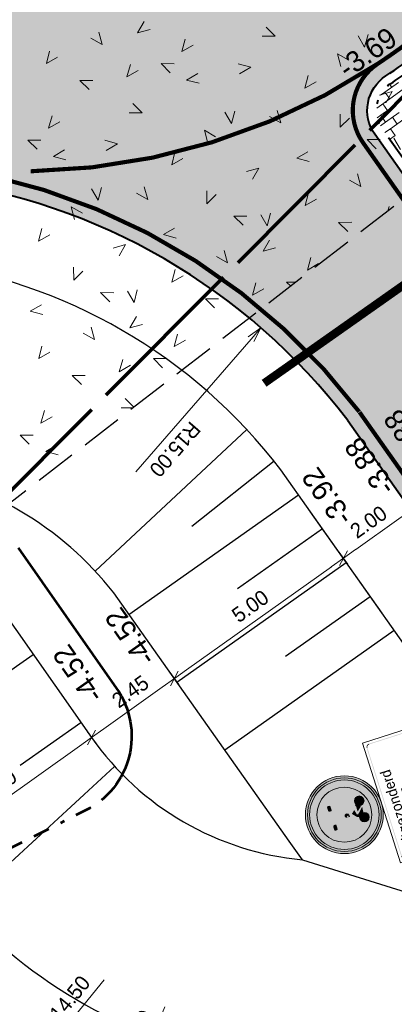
# Model space of a CAD drawing. Header units: metres. Extents: x 148316 to 148653, y 486436 to 486744.
# Tile 22 of 110: x 148431 to 148440, y 486544 to 486568. Entities that reach past the tile are written whole.
import ezdxf

# ---------------------------------------------------------------- set-up
doc = ezdxf.new("R2010")
doc.units = ezdxf.units.M
doc.header["$MEASUREMENT"] = 0
for name, pattern in [('1-1 (0.10)', [2, 1, -1]), ('DASHED2', [0.375, 0.25, -0.125]), ('DGN Style 3', [1.4, 1, -0.4]), ('drainage125', [9.25, 7.12, -0.32, 0.4, -0.32, 0.05, -0.32, 0.4, -0.32]), ('rwa', [4.5, 4, -0.5]), ('rws', [2.74, 1.4, -0.4, 0.07, -0.4, 0.07, -0.4])]:
    doc.linetypes.add(name, pattern=pattern)
doc.layers.get('Defpoints').update_dxf_attribs({"color": 253, "lineweight": 13})
for name, color, linetype, lineweight in [('BWR-nieuw-band-basislijn_GV', 7, 'Continuous', 40), ('BWR-nieuw-band-trottoir rws 115¯225x240 betonrug_GV', 94, 'rws_b', 40), ('BWR-nieuw-belijning-1-1 streep dik 100', 51, '1-1 (0.10)', 0), ('BWR-nieuw-belijning-kantstreep dik 100', 51, 'Continuous', 0), ('BWR-nieuw-drain ø 125', 60, 'Continuous', 53), ('BWR-nieuw-raster-cel verharding_GV', 7, 'Continuous', 40), ('BWR-nieuw-raster-grondwerk 20%', 254, 'Continuous', 30), ('BWR-nieuw-riool-rwa beton ø 600', 5, 'rwa', 70), ('Level 1', 7, 'Continuous', 0), ('N-WE-KL-TRACE_MANTELBUIS-G', 5, 'DASHED2', 30), ('N-WE-VW-VERKEERSTEKEN_BORD_C-S-100', 7, 'Continuous', 30), ('N-WE-VW-VERKEERSTEKEN_BORD_ONDERBORD-S-100', 7, 'Continuous', 30), ('WVB-dim-terr-maatvoering 018', 7, 'Continuous', 13), ('WVB-pen-dik 025', 1, 'Continuous', 30), ('WVB-pen-dik 035', 1, 'Continuous', 40), ('WVB-raster-20%', 254, 'Continuous', 30), ('WVB-tekst-dik 025', 1, 'Continuous', 30)]:
    doc.layers.add(name, color=color, linetype=linetype, lineweight=lineweight)
doc.styles.add('1 200   0.18', font='WORKING.shx', dxfattribs={"height": 0.36})
doc.styles.add('1 200   0.25', font='WORKING.shx', dxfattribs={"height": 0.5})
doc.styles.add('1 500   0.25', font='WORKING.shx', dxfattribs={"height": 1.25})
doc.styles.add('Style-WORKING', font='WORKING.shx')
doc.linetypes.add('rws_b', pattern='A,1.4,-0.4,0.07,-0.23,["B",Style-WORKING,S=0.36,R=0,X=-0.104,Y=-0.19],-0.17,0.07,-1.86', length=4.2)
doc.dimstyles.new('TER 1 200', dxfattribs={"dimtxt": 0.36, "dimasz": 0.36, "dimexe": 0.18, "dimexo": 0.0625, "dimgap": 0.18, "dimtad": 1, "dimzin": 0, "dimdsep": 46, "dimtxsty": '1 200   0.18', "dimblk": 'TerminatorOpen_0.5', "dimcen": 0, "dimse1": 1, "dimse2": 1, "dimclrd": 256, "dimclre": 256, "dimclrt": 7, "dimazin": 0, "dimtfac": 1, "dimtdec": 0, "dimtmove": 1, "dimatfit": 1, "dimldrblk": 'TerminatorOpen_0.5', "dimfxl": 0.18, "dimfxlon": 1, "dimfrac": 2, "dimtolj": 1, "dimtzin": 0, "dimlwd": -1, "dimlwe": -1, "dimarcsym": 0})

# ---------------------------------------------------------------- blocks, each defined once
blk = doc.blocks.new('N-SVW-VERKEERSTEKEN_BORD_C12-SO')
at = {"linetype": 'Continuous', "true_color": 0xff0000}
for points in [[(-37.5, 0), (-35.5, 0, -1), (35.5, 0), (37.5, 0, 1)], [(-33.5, 0), (-26.5, 0, -1), (26.5, 0), (33.5, 0, 1)], [(37.5, 0), (35.5, 0, -1), (-35.5, 0), (-37.5, 0, 1)], [(33.5, 0), (26.5, 0, -1), (-26.5, 0), (-33.5, 0, 1)]]:
    blk.add_hatch(color=1, dxfattribs=at).paths.add_polyline_path(points)
at = {"linetype": 'Continuous'}
for points in [[(-35.5, 0), (-33.5, 0, -1), (33.5, 0), (35.5, 0, 1)], [(-3.62, -3.24), (-2, -3.24), (-2, -1.98), (-3.62, -1.98, -0.32493), (-2.32, 0.05, -0.245004), (-0.5, -0.14, -0.040818), (-0.22, -0.37), (0, 0), (0, 6.55), (-8.01, 6.55), (-8.01, 2.37, -0.41428), (-8.42, 1.96), (-11.11, 1.96, -0.41428), (-11.52, 2.37), (-11.52, 6.55), (-12.22, 6.55), (-13.28, 8.25), (-13.28, 14.31), (-11.97, 15.87), (-9.33, 22.23, -0.045762), (0, 23.13), (0, 26.5, 0.414214), (-26.5, 0, 0.285856), (-11.7, -23.78), (-10.47, -21.7, -0.265715), (-12.76, -17.71, -0.516571), (-6.59, -13.34), (-5.73, -10.86), (-6.42, -10.16), (-1.37, -4.53), (-1.94, -4.51), (-3.62, -4.51)], [(10.38, 15.89), (8.55, 20.53, 0.103827), (-8.01, 20.53), (-9.85, 15.89, -0.053689)], [(-11.13, 13.77, 0.452732), (-12.06, 12.91), (-12.06, 11.28, 0.414214), (-11.13, 10.35), (-7.18, 10.35, 0.469867), (-6.41, 11.28), (-6.68, 12.95, 0.383768), (-7.69, 13.77)], [(8.12, 13.77, 0.352144), (7.21, 12.95), (6.93, 11.24, 0.454423), (7.71, 10.35), (11.67, 10.35, 0.414214), (12.59, 11.28), (12.59, 12.95, 0.437948), (11.67, 13.77)], [(35.5, 0), (33.5, 0, -1), (-33.5, 0), (-35.5, 0, 1)], [(-1.5, -7.15), (-5.73, -10.86), (-6.59, -13.34, -0.318764), (-3.49, -17.71, -0.023039), (-3.51, -18.14), (2.09, -18.65), (-3.38, -13.18, -0.649504), (-2.7, -11.4), (1.39, -10.41)], [(0.14, -3.92), (-0.05, -3.47, 0.253866), (-1.94, -4.51), (-1.37, -4.53, -0.230357)], [(12.58, -23.32), (11.19, -21.44, -0.615638), (3.8, -17.71, -0.006868), (3.8, -17.58), (2.74, -17.55), (2.09, -18.65), (-3.51, -18.14, -0.549748), (-10.47, -21.7), (-11.7, -23.78, 0.242536)], [(-11.06, -17.71, 1), (-5.19, -17.71, 1)], [(6.3, -13.6), (5.54, -12.15, -0.279912), (3.86, -13.17), (-1, -13.17), (2.74, -17.55), (3.8, -17.58, -0.272578)], [(11.37, -17.71, 1), (5.5, -17.71, 1)]]:
    blk.add_hatch(color=7, dxfattribs=at).paths.add_polyline_path(points)
at = {"linetype": 'Continuous', "true_color": 0x191919}
h = blk.add_hatch(color=250, dxfattribs=at)
h.paths.add_polyline_path([(12.59, 12.95), (12.59, 12.55), (13.82, 12.55), (13.82, 14.31), (12.5, 15.87), (9.86, 22.23, 0.094336), (-9.33, 22.23), (-11.97, 15.87), (-13.28, 14.31), (-13.28, 12.55), (-12.06, 12.55), (-12.06, 12.95, -0.437948), (-11.13, 13.77), (-7.58, 13.77, -0.352144), (-6.68, 12.95), (-6.61, 12.55), (7.14, 12.55), (7.21, 12.95, -0.352144), (8.12, 13.77), (11.67, 13.77, -0.437948)])
h.paths.add_polyline_path([(-9.85, 15.89), (-8.01, 20.53, -0.103827), (8.55, 20.53), (10.38, 15.89, 0.053689)], flags=16)
at = {"linetype": 'Continuous', "extrusion": (0, 0, -1)}
blk.add_hatch(color=7, dxfattribs=at).paths.add_polyline_path([(-26.5, 0, 0.27571), (-12.58, -23.32), (-11.19, -21.44, -0.237901), (-13.06, -17.71, -0.562536), (-6.3, -13.6), (-5.54, -12.15, -0.279912), (-5.41, -10.18), (-1.55, -4.72, -0.230357), (-0.14, -3.92), (0.05, -3.47, -0.20613), (-0.48, -1.77, -0.180586), (0.22, -0.37), (0, 0), (0, 6.55), (-8.55, 6.55), (-8.55, 2.37, -0.414214), (-8.95, 1.96), (-11.65, 1.96, -0.414214), (-12.05, 2.37), (-12.05, 6.55), (-12.75, 6.55), (-13.82, 8.25), (-13.82, 14.31), (-12.5, 15.87), (-9.86, 22.23, -0.048365), (0, 23.13), (0, 26.5, 0.414214)])
at = {"linetype": 'Continuous', "true_color": 0x191919}
for points in [[(6.94, 11.28), (7.14, 12.55), (-6.61, 12.55), (-6.41, 11.28, -0.469867), (-7.18, 10.35), (-11.13, 10.35, -0.414243), (-12.06, 11.28), (-12.06, 12.55), (-13.28, 12.55), (-13.28, 8.25), (-12.22, 6.55), (-11.52, 6.55), (-11.52, 2.37, 0.41428), (-11.11, 1.96), (-8.42, 1.96, 0.41428), (-8.01, 2.37), (-8.01, 6.55), (8.55, 6.55), (8.55, 2.37, 0.414214), (8.95, 1.96), (11.65, 1.96, 0.414214), (12.05, 2.37), (12.05, 6.55), (12.75, 6.55), (13.82, 8.25), (13.82, 12.55), (12.59, 12.55), (12.59, 11.28, -0.414184), (11.67, 10.35), (7.71, 10.35, -0.469867)], [(-6.42, -10.16), (-5.73, -10.86), (-1.5, -7.15), (1.39, -10.41), (-2.7, -11.4, 0.649504), (-3.38, -13.18), (2.09, -18.65), (2.74, -17.55), (-1, -13.17), (3.86, -13.17, 0.607415), (5.41, -10.18), (1.55, -4.72, 0.486531), (-1.37, -4.53)]]:
    blk.add_hatch(color=250, dxfattribs=at).paths.add_polyline_path(points)
at = {"linetype": 'Continuous', "true_color": 0x191919, "extrusion": (0, 0, -1)}
blk.add_hatch(color=250, dxfattribs=at).paths.add_polyline_path([(1.94, -4.51), (3.62, -4.51), (3.62, -3.24), (2, -3.24), (2, -1.98), (3.62, -1.98, 0.32493), (2.32, 0.05, 0.245004), (0.5, -0.14, 0.223048), (-0.48, -1.77, 0.20613), (0.05, -3.47, -0.253866)])
at = {"linetype": 'Continuous', "true_color": 0x191919}
h = blk.add_hatch(color=250, dxfattribs=at)
edge = h.paths.add_edge_path()
edge.add_arc((-8.12, -17.71), 4.63, 0, 360)
edge = h.paths.add_edge_path(flags=16)
edge.add_arc((-8.12, -17.71), 2.93, 0, 360)
h = blk.add_hatch(color=250, dxfattribs=at)
edge = h.paths.add_edge_path()
edge.add_arc((8.43, -17.71), 4.63, 0, 360)
edge = h.paths.add_edge_path(flags=16)
edge.add_arc((8.43, -17.71), 2.93, 0, 360)
at = {"color": 1, "lineweight": 0, "true_color": 0xff0000}
blk.add_circle((0, 0), 37.5, dxfattribs=at)
at = {"color": 7, "lineweight": 0}
for radius in [35.5, 33.5, 26.5]:
    blk.add_circle((0, 0), radius, dxfattribs=at)
at = {"color": 250, "lineweight": 0, "true_color": 0x191919}
for centre, radius in [((-8.12, -17.71), 4.63), ((-8.12, -17.71), 2.93), ((8.43, -17.71), 4.63), ((8.43, -17.71), 2.93)]:
    blk.add_circle(centre, radius, dxfattribs=at)
blk = doc.blocks.new('TerminatorOpen_0.5')
at = {"color": 0, "linetype": 'ByBlock', "lineweight": -2}
for q in [(-1, 0.25), (-1, 0), (-1, -0.25)]:
    blk.add_line((0, 0), q, dxfattribs=at)
blk = doc.blocks.new('*D33')
at = {"layer": 'Defpoints', "color": 0, "lineweight": 40, "transparency": 16777216}
for p in [(148436.699, 486560.729), (148426.85, 486549.416)]:
    blk.add_point(p, dxfattribs=at)
at = {"layer": 'WVB-dim-terr-maatvoering 018', "transparency": 16777216}
blk.add_line((148433.681, 486557.262), (148436.463, 486560.458), dxfattribs=at)
at = {"layer": 'WVB-dim-terr-maatvoering 018', "transparency": 16777216, "xscale": 0.36, "yscale": 0.36, "zscale": 0.36, "rotation": 48.95688364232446}
blk.add_blockref('TerminatorOpen_0.5', (148436.699, 486560.729), dxfattribs=at)
at = {"layer": 'WVB-dim-terr-maatvoering 018', "color": 7, "transparency": 16777216, "insert": (148434.628, 486557.802), "char_height": 0.36, "attachment_point": 5, "rotation": 228.9569, "style": '1 200   0.18'}
blk.add_mtext('\\A1;\\C7;R15.00', dxfattribs=at)
blk = doc.blocks.new('_Oblique_0.5')
at = {"color": 0, "linetype": 'ByBlock', "lineweight": -2}
for p, q in [((0, 0), (-1, 0)), ((0.5, 0.25), (-0.5, -0.25))]:
    blk.add_line(p, q, dxfattribs=at)
blk = doc.blocks.new('*D66')
at = {"layer": 'Defpoints', "color": 0, "lineweight": 40, "transparency": 16777216}
for p in [(148431.926, 486551.829), (148432.617, 486550.857), (148428.087, 486548.606)]:
    blk.add_point(p, dxfattribs=at)
at = {"layer": 'WVB-dim-terr-maatvoering 018', "transparency": 16777216}
for p, q in [((148432.513, 486551.004), (148432.721, 486550.711)), ((148428.84, 486548.169), (148432.324, 486550.649)), ((148428.442, 486548.107), (148428.651, 486547.813))]:
    blk.add_line(p, q, dxfattribs=at)
at = {"layer": 'WVB-dim-terr-maatvoering 018', "transparency": 16777216, "xscale": 0.36, "yscale": 0.36, "zscale": 0.36}
for p, rotation in [((148432.617, 486550.857), 35.44070355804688), ((148428.546, 486547.96), 215.4407035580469)]:
    blk.add_blockref('_Oblique_0.5', p, dxfattribs=dict(at, rotation=rotation))
at = {"layer": 'WVB-dim-terr-maatvoering 018', "color": 7, "transparency": 16777216, "insert": (148430.373, 486549.702), "char_height": 0.36, "attachment_point": 5, "rotation": 35.4407, "style": '1 200   0.18'}
blk.add_mtext('\\A1;\\C7;5.00', dxfattribs=at)
blk = doc.blocks.new('*D67')
at = {"layer": 'Defpoints', "color": 0, "lineweight": 40, "transparency": 16777216}
for p in [(148434.613, 486552.278), (148434.834, 486551.967), (148431.926, 486551.829)]:
    blk.add_point(p, dxfattribs=at)
at = {"layer": 'WVB-dim-terr-maatvoering 018', "transparency": 16777216}
for p, q in [((148434.717, 486552.131), (148434.509, 486552.425)), ((148432.91, 486551.066), (148434.32, 486552.069)), ((148432.513, 486551.004), (148432.721, 486550.711))]:
    blk.add_line(p, q, dxfattribs=at)
at = {"layer": 'WVB-dim-terr-maatvoering 018', "transparency": 16777216, "xscale": 0.36, "yscale": 0.36, "zscale": 0.36}
for p, rotation in [((148434.613, 486552.278), 35.44070355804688), ((148432.617, 486550.857), 215.4407035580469)]:
    blk.add_blockref('_Oblique_0.5', p, dxfattribs=dict(at, rotation=rotation))
at = {"layer": 'WVB-dim-terr-maatvoering 018', "color": 7, "transparency": 16777216, "insert": (148433.553, 486551.965), "char_height": 0.36, "attachment_point": 5, "rotation": 35.4407, "style": '1 200   0.18'}
blk.add_mtext('\\A1;\\C7;2.45', dxfattribs=at)
blk = doc.blocks.new('*D68')
at = {"layer": 'Defpoints', "color": 0, "lineweight": 40, "transparency": 16777216}
for p in [(148438.32, 486555.698), (148438.689, 486555.179), (148434.834, 486551.967)]:
    blk.add_point(p, dxfattribs=at)
at = {"layer": 'WVB-dim-terr-maatvoering 018', "transparency": 16777216}
for p, q in [((148438.585, 486555.326), (148438.794, 486555.033)), ((148434.906, 486552.487), (148438.396, 486554.971)), ((148434.717, 486552.131), (148434.509, 486552.425))]:
    blk.add_line(p, q, dxfattribs=at)
at = {"layer": 'WVB-dim-terr-maatvoering 018', "transparency": 16777216, "xscale": 0.36, "yscale": 0.36, "zscale": 0.36}
for p, rotation in [((148438.689, 486555.179), 35.44070355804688), ((148434.613, 486552.278), 215.4407035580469)]:
    blk.add_blockref('_Oblique_0.5', p, dxfattribs=dict(at, rotation=rotation))
at = {"layer": 'WVB-dim-terr-maatvoering 018', "color": 7, "transparency": 16777216, "insert": (148436.442, 486554.022), "char_height": 0.36, "attachment_point": 5, "rotation": 35.4407, "style": '1 200   0.18'}
blk.add_mtext('\\A1;\\C7;5.00', dxfattribs=at)
blk = doc.blocks.new('*D69')
at = {"layer": 'Defpoints', "color": 0, "lineweight": 40, "transparency": 16777216}
for p in [(148440.316, 486556.337), (148440.512, 486556.062), (148438.32, 486555.698)]:
    blk.add_point(p, dxfattribs=at)
at = {"layer": 'WVB-dim-terr-maatvoering 018', "transparency": 16777216}
for p, q in [((148440.42, 486556.19), (148440.212, 486556.484)), ((148438.983, 486555.388), (148440.023, 486556.128)), ((148438.585, 486555.326), (148438.794, 486555.033))]:
    blk.add_line(p, q, dxfattribs=at)
at = {"layer": 'WVB-dim-terr-maatvoering 018', "transparency": 16777216, "xscale": 0.36, "yscale": 0.36, "zscale": 0.36}
for p, rotation in [((148440.316, 486556.337), 35.44070355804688), ((148438.689, 486555.179), 215.4407035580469)]:
    blk.add_blockref('_Oblique_0.5', p, dxfattribs=dict(at, rotation=rotation))
at = {"layer": 'WVB-dim-terr-maatvoering 018', "color": 7, "transparency": 16777216, "insert": (148439.294, 486556.051), "char_height": 0.36, "attachment_point": 5, "rotation": 35.4407, "style": '1 200   0.18'}
blk.add_mtext('\\A1;\\C7;2.00', dxfattribs=at)
blk = doc.blocks.new('*D77')
at = {"layer": 'Defpoints', "color": 0, "lineweight": 40, "transparency": 16777216}
for p in [(148454.413, 486556.089), (148411.613, 486530.24)]:
    blk.add_point(p, dxfattribs=at)
at = {"layer": 'WVB-dim-terr-maatvoering 018', "transparency": 16777216}
blk.add_line((148451.901, 486554.572), (148454.105, 486555.903), dxfattribs=at)
at = {"layer": 'WVB-dim-terr-maatvoering 018', "transparency": 16777216, "xscale": 0.36, "yscale": 0.36, "zscale": 0.36, "rotation": 31.12999339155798}
blk.add_blockref('TerminatorOpen_0.5', (148454.413, 486556.089), dxfattribs=at)
at = {"layer": 'WVB-dim-terr-maatvoering 018', "color": 7, "transparency": 16777216, "insert": (148452.662, 486555.452), "char_height": 0.36, "attachment_point": 5, "rotation": 31.13, "style": '1 200   0.18'}
blk.add_mtext('\\A1;\\C7;R50.00', dxfattribs=at)
blk = doc.blocks.new('*D78')
at = {"layer": 'Defpoints', "color": 0, "lineweight": 40, "transparency": 16777216}
for p in [(148450.515, 486554.861), (148437.847, 486546.828)]:
    blk.add_point(p, dxfattribs=at)
at = {"layer": 'WVB-dim-terr-maatvoering 018', "transparency": 16777216}
blk.add_line((148448.169, 486553.374), (148450.211, 486554.668), dxfattribs=at)
at = {"layer": 'WVB-dim-terr-maatvoering 018', "transparency": 16777216, "xscale": 0.36, "yscale": 0.36, "zscale": 0.36, "rotation": 32.37775352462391}
blk.add_blockref('TerminatorOpen_0.5', (148450.515, 486554.861), dxfattribs=at)
at = {"layer": 'WVB-dim-terr-maatvoering 018', "color": 7, "transparency": 16777216, "insert": (148448.845, 486554.228), "char_height": 0.36, "attachment_point": 5, "rotation": 32.3778, "style": '1 200   0.18'}
blk.add_mtext('\\A1;\\C7;R15.00', dxfattribs=at)
blk = doc.blocks.new('*D103')
at = {"layer": 'Defpoints', "color": 0, "lineweight": 40, "transparency": 16777216}
for p in [(148436.916, 486549.952), (148427.788, 486538.686)]:
    blk.add_point(p, dxfattribs=at)
at = {"layer": 'WVB-dim-terr-maatvoering 018', "transparency": 16777216}
blk.add_line((148432.919, 486545.019), (148428.015, 486538.965), dxfattribs=at)
at = {"layer": 'WVB-dim-terr-maatvoering 018', "transparency": 16777216, "xscale": 0.36, "yscale": 0.36, "zscale": 0.36, "rotation": 230.9869110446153}
blk.add_blockref('TerminatorOpen_0.5', (148427.788, 486538.686), dxfattribs=at)
at = {"layer": 'WVB-dim-terr-maatvoering 018', "color": 7, "transparency": 16777216, "insert": (148431.985, 486544.439), "char_height": 0.36, "attachment_point": 5, "rotation": 50.9869, "style": '1 200   0.18'}
blk.add_mtext('\\A1;\\C7;R14.50', dxfattribs=at)
blk = doc.blocks.new('*D104')
at = {"layer": 'Defpoints', "color": 0, "lineweight": 40, "transparency": 16777216}
for p in [(148437.779, 486552.638), (148432.272, 486539.225)]:
    blk.add_point(p, dxfattribs=at)
at = {"layer": 'WVB-dim-terr-maatvoering 018', "transparency": 16777216}
blk.add_line((148434.382, 486544.363), (148432.409, 486539.558), dxfattribs=at)
at = {"layer": 'WVB-dim-terr-maatvoering 018', "transparency": 16777216, "xscale": 0.36, "yscale": 0.36, "zscale": 0.36, "rotation": 247.6790911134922}
blk.add_blockref('TerminatorOpen_0.5', (148432.272, 486539.225), dxfattribs=at)
at = {"layer": 'WVB-dim-terr-maatvoering 018', "color": 7, "transparency": 16777216, "insert": (148433.654, 486543.539), "char_height": 0.36, "attachment_point": 5, "rotation": 67.6791, "style": '1 200   0.18'}
blk.add_mtext('\\A1;\\C7;R14.50', dxfattribs=at)
blk = doc.blocks.new('*D105')
at = {"layer": 'Defpoints', "color": 0, "lineweight": 40, "transparency": 16777216}
for p in [(148438.342, 486554.882), (148436.746, 486540.973)]:
    blk.add_point(p, dxfattribs=at)
at = {"layer": 'WVB-dim-terr-maatvoering 018', "transparency": 16777216}
blk.add_line((148437.065, 486543.749), (148436.787, 486541.331), dxfattribs=at)
at = {"layer": 'WVB-dim-terr-maatvoering 018', "transparency": 16777216, "xscale": 0.36, "yscale": 0.36, "zscale": 0.36, "rotation": 263.4537389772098}
blk.add_blockref('TerminatorOpen_0.5', (148436.746, 486540.973), dxfattribs=at)
at = {"layer": 'WVB-dim-terr-maatvoering 018', "color": 7, "transparency": 16777216, "insert": (148436.589, 486542.76), "char_height": 0.36, "attachment_point": 5, "rotation": 83.4537, "style": '1 200   0.18'}
blk.add_mtext('\\A1;\\C7;R14.00', dxfattribs=at)
blk = doc.blocks.new('*U110')
at = {"layer": 'Level 1', "linetype": 'Continuous', "lineweight": 0, "extrusion": (0, 0, -1)}
for points in [[(0.078, 1.705), (0.087, 1.718, 0.414214), (-0.034, 1.698), (-0.033, 1.698), (-0.02, 1.689), (-0.021, 1.689, -0.414214)], [(-0.19, 0.257), (-0.359, 0.321), (-0.473, 0.161), (-0.357, 0.079), (-0.27, 0.202), (-0.242, 0.15, 0.31582), (-0.33, -0.025), (-0.354, -0.029), (-0.36, 0.045), (-0.515, 0.156), (-0.37, 0.361), (-0.346, 0.344), (-0.171, 0.283), (-0.036, 0.473, -0.418564), (0.016, 0.482), (0.13, 0.401), (0.116, 0.382, 0.399464), (0.031, 0.276)]]:
    blk.add_hatch(color=7, dxfattribs=at).paths.add_polyline_path(points)
for points in [[(1.604, 0.533), (1.617, 0.524), (1.615, 0.524, 0.414214), (1.595, 0.645), (1.596, 0.644), (1.587, 0.631), (1.586, 0.632, -0.414214), (1.603, 0.533)], [(-1.602, -0.534), (-1.615, -0.525), (-1.616, -0.524, 0.414214), (-1.595, -0.645), (-1.595, -0.644), (-1.585, -0.631), (-1.586, -0.632, -0.414214), (-1.603, -0.534)], [(-0.076, -1.706), (-0.085, -1.719), (-0.087, -1.719, 0.414214), (0.034, -1.698), (0.035, -1.699), (0.022, -1.689), (0.021, -1.689, -0.414214), (-0.078, -1.706)]]:
    blk.add_hatch(color=7, dxfattribs=at).paths.add_polyline_path(points, is_closed=False)
at = {"layer": 'Level 1', "linetype": 'Continuous', "lineweight": 0}
for points in [[(-0.047, 0.277), (-0.094, 0.281, -0.220393), (-0.109, 0.255, -1), (-0.15, 0.313), (-0.177, 0.351, 1), (-0.082, 0.217, 0.220393)], [(-0.047, 0.277, 0.638816), (-0.177, 0.351), (-0.15, 0.313, -0.638816), (-0.094, 0.281)], [(0.242, 0.15), (0.27, 0.202), (0.221, 0.213), (0.19, 0.257), (-0.031, 0.276, -0.118075), (-0.046, 0.232), (0.037, 0.116, -0.340411)], [(0.252, -0.126), (0.214, -0.074, -1), (0.11, 0.073, -0.284928), (0.204, 0.079), (0.235, 0.136, 0.284928), (0.072, 0.126, 1)], [(0.235, 0.136), (0.204, 0.079, -0.556508), (0.214, -0.074), (0.252, -0.126, 0.556508)]]:
    blk.add_hatch(color=7, dxfattribs=at).paths.add_polyline_path(points)
h = blk.add_hatch(color=7, dxfattribs=at)
edge = h.paths.add_edge_path()
edge.add_arc((0.162, 0), 0.0616, 0, 360)
at = {"layer": 'Level 1', "color": 7, "linetype": 'Continuous', "lineweight": 0, "flags": 128}
blk.add_lwpolyline([(-1.754, 0.61), (-0.002, 1.857), (1.754, -0.61), (0.002, -1.857)], close=True, dxfattribs=at)
at = {"layer": 'Level 1', "color": 7, "linetype": 'Continuous', "lineweight": 0}
for points in [[(-1.598, 0.643), (-0.087, 1.718), (-1.584, 0.633), (-0.078, 1.705)], [(-0.035, -1.699), (-1.617, 0.524), (-0.022, -1.689), (-1.604, 0.533)]]:
    blk.add_solid(points, dxfattribs=at)
at = {"layer": 'Level 1', "color": 7, "linetype": 'Continuous', "lineweight": 0, "extrusion": (0, 0, -1)}
for points in [[(-0.033, 1.698), (-1.615, -0.525), (-0.02, 1.689), (-1.602, -0.534)], [(-1.595, -0.644), (-0.085, -1.719), (-1.585, -0.631), (-0.076, -1.706)]]:
    blk.add_solid(points, dxfattribs=at)
at = {"layer": 'N-WE-VW-VERKEERSTEKEN_BORD_ONDERBORD-S-100', "color": 250, "lineweight": 0, "true_color": 0x191919, "flags": 128}
blk.add_lwpolyline([(0.037, 0.116, -0.735281), (0.33, -0.025), (0.354, -0.029), (0.36, 0.045), (0.515, 0.156), (0.37, 0.361), (0.346, 0.344), (0.171, 0.283), (0.036, 0.473, 0.409877), (-0.015, 0.482), (-0.13, 0.401), (-0.116, 0.382, -0.543158), (-0.046, 0.232)], format="xyb", close=True, dxfattribs=at)
blk.add_lwpolyline([(0.19, 0.257), (0.359, 0.321), (0.473, 0.161), (0.357, 0.079), (0.27, 0.202), (0.221, 0.213)], close=True, dxfattribs=at)
at = {"layer": 'N-WE-VW-VERKEERSTEKEN_BORD_ONDERBORD-S-100', "color": 250, "lineweight": 0, "true_color": 0x191919}
for centre, radius in [((-0.129, 0.284), 0.0822), ((-0.129, 0.284), 0.0359), ((0.162, 0), 0.155), ((0.162, 0), 0.09), ((0.162, 0), 0.0616)]:
    blk.add_circle(centre, radius, dxfattribs=at)
at = {"layer": 'WVB-dim-terr-maatvoering 018', "linetype": 'Continuous', "char_height": 0.25, "attachment_point": 4, "rotation": 305.4407, "line_spacing_factor": 0.6, "style": '1 500   0.25'}
for s, insert in [('uitgezonderd', (-0.113, 1.402)), ('brommobielen', (-1.278, 0.641)), ('uitgezonderd', (-0.918, 0.84))]:
    blk.add_mtext(s, dxfattribs=dict(at, insert=insert))

msp = doc.modelspace()

# ---------------------------------------------------------------- hatches: boundary and pattern name
at = {"layer": 'WVB-raster-20%', "linetype": 'Continuous'}
h = msp.add_hatch(color=256, dxfattribs=at)
h.paths.add_polyline_path([(148485.248, 486494.021), (148490.587, 486497.821, 0.030294), (148474.48, 486523.909), (148466.48, 486535.266, -0.024922), (148463.817, 486539.477), (148455.152, 486554.824, 0.02492), (148452.49, 486559.034), (148447.955, 486565.488, -0.226941), (148446.256, 486575.707, 0.040806), (148446.774, 486578.262, -0.05017), (148447.425, 486581.193), (148424.83, 486565.13, -0.034377), (148426.441, 486564.782, 0.037758), (148428.803, 486564.288, -0.200125), (148438.79, 486558.496), (148443.102, 486552.391, 0.024922), (148446.17, 486548.467), (148449.667, 486544.426), (148443.713, 486541.953, -0.35161), (148426.884, 486546.838), (148415.726, 486562.733), (148412.047, 486560.142), (148425.048, 486541.621, 0.352097), (148442.501, 486536.571), (148445.29, 486537.735, -0.351633), (148459.723, 486533.572), (148469.166, 486520.165, -0.031129)])
h.paths.add_polyline_path([(148441.898, 486567.124), (148450.11, 486555.467, -0.024922), (148450.908, 486554.203), (148453.036, 486550.436, -0.904988), (148451.409, 486549.29), (148448.577, 486552.562, -0.024922), (148447.657, 486553.739), (148439.445, 486565.396, -0.422856), (148439.711, 486566.806, 0.014709), (148440.481, 486567.348, -0.422856)], flags=16)

# ---------------------------------------------------------------- linework, layer by layer
at = {"layer": 'BWR-nieuw-band-basislijn_GV', "ltscale": 0.5, "flags": 128}
msp.add_lwpolyline([(148441.898, 486567.124), (148450.11, 486555.467, -0.024922), (148450.908, 486554.203), (148453.036, 486550.436, -0.904988), (148451.409, 486549.29), (148448.577, 486552.562, -0.024922), (148447.657, 486553.739), (148439.445, 486565.396, -0.422856), (148439.711, 486566.806, 0.014709), (148440.481, 486567.348, -0.422856)], format="xyb", close=True, dxfattribs=at)
at = {"layer": 'BWR-nieuw-band-trottoir rws 115¯225x240 betonrug_GV', "linetype": 'rws', "flags": 128}
msp.add_lwpolyline([(148440.613, 486567.172, -0.422856), (148441.718, 486566.997), (148449.93, 486555.34, -0.024922), (148450.717, 486554.095), (148452.844, 486550.328, -0.904988), (148451.575, 486549.434), (148448.744, 486552.705, -0.024922), (148447.837, 486553.866), (148439.625, 486565.523, -0.422856), (148439.833, 486566.623, 0.014709)], format="xyb", close=True, dxfattribs=at)
at = {"layer": 'BWR-nieuw-belijning-1-1 streep dik 100', "color": 7, "linetype": '1-1 (0.10)', "const_width": 0.1, "flags": 128}
msp.add_lwpolyline([(148431.147, 486564.504, 0.142853), (148439.518, 486567.098)], format="xyb", dxfattribs=at)
at = {"layer": 'BWR-nieuw-belijning-kantstreep dik 100', "color": 7, "flags": 128}
msp.add_lwpolyline([(148440.271, 486567.628, 0.1, 0.1, -0.422856), (148442.184, 486567.325, 0.1, 0.1, 0), (148450.396, 486555.668, 0.1, 0.1, -0.024922), (148451.213, 486554.376, 0.1, 0.1, 0), (148453.34, 486550.608, 0.1, 0.1, -0.904988), (148451.144, 486549.061, 0.1, 0.1, 0), (148448.313, 486552.333, 0.1, 0.1, -0.024922), (148447.371, 486553.537, 0.1, 0.1, 0), (148439.159, 486565.195, 0.1, 0.1, -0.422856), (148439.518, 486567.098, 0.1, 0.1, 0.014709)], format="xyseb", close=True, dxfattribs=at)
at = {"layer": 'BWR-nieuw-belijning-kantstreep dik 100', "color": 7, "const_width": 0.1, "flags": 128}
for points in [[(148439.068, 486558.708, 0.200125), (148428.848, 486564.635)], [(148443.847, 486541.629, -0.35161), (148426.597, 486546.637)]]:
    msp.add_lwpolyline(points, format="xyb", dxfattribs=at)
msp.add_lwpolyline([(148439.075, 486558.698), (148443.388, 486552.593)], dxfattribs=at)
at = {"layer": 'BWR-nieuw-drain ø 125', "linetype": 'drainage125', "flags": 128}
msp.add_lwpolyline([(148430.846, 486555.429), (148433.221, 486552.037, -0.457255), (148432.481, 486549.103), (148419.573, 486542.611)], format="xyb", dxfattribs=at)
at = {"layer": 'BWR-nieuw-raster-cel verharding_GV', "color": 252, "lineweight": 0}
for p, q in [((148439.687, 486566.413), (148440.015, 486566.644)), ((148439.802, 486566.598), (148439.851, 486566.527)), ((148439.802, 486566.25), (148440.13, 486566.481)), ((148439.489, 486566.029), (148439.802, 486566.25)), ((148439.577, 486566.336), (148439.687, 486566.413)), ((148439.687, 486566.413), (148439.802, 486566.25)), ((148439.589, 486565.856), (148439.917, 486566.087)), ((148439.638, 486566.134), (148439.753, 486565.97)), ((148439.504, 486565.796), (148439.589, 486565.856)), ((148439.589, 486565.856), (148439.704, 486565.692)), ((148439.704, 486565.692), (148440.032, 486565.923)), ((148439.819, 486565.53), (148440.147, 486565.761)), ((148439.868, 486565.808), (148439.983, 486565.644)), ((148439.579, 486565.604), (148439.704, 486565.692)), ((148439.686, 486565.436), (148439.819, 486565.53)), ((148439.819, 486565.53), (148439.934, 486565.366)), ((148439.801, 486565.273), (148439.934, 486565.366))]:
    msp.add_line(p, q, dxfattribs=at)
at = {"layer": 'BWR-nieuw-raster-grondwerk 20%', "color": 7, "lineweight": 0}
for p, q in [((148433.726, 486567.845), (148433.883, 486568.113)), ((148432.871, 486567.561), (148432.791, 486567.861)), ((148433.726, 486567.845), (148434.029, 486567.924)), ((148437.045, 486567.759), (148436.825, 486567.981)), ((148432.871, 486567.561), (148432.601, 486567.715)), ((148434.793, 486567.388), (148434.876, 486567.689)), ((148437.045, 486567.759), (148436.73, 486567.76)), ((148439.199, 486567.497), (148439.041, 486567.773)), ((148439.199, 486567.497), (148439.281, 486567.801)), ((148431.53, 486567.099), (148431.607, 486567.403)), ((148434.793, 486567.388), (148435.064, 486567.544)), ((148431.53, 486567.099), (148431.799, 486567.254)), ((148438.547, 486567.336), (148438.628, 486567.031)), ((148438.547, 486567.336), (148438.816, 486567.18)), ((148433.469, 486566.78), (148433.554, 486567.08)), ((148433.469, 486566.78), (148433.743, 486566.937)), ((148434.292, 486567.1), (148434.513, 486566.881)), ((148434.292, 486567.1), (148434.605, 486567.098)), ((148436.453, 486567.012), (148436.151, 486567.096)), ((148436.453, 486567.012), (148436.181, 486566.853)), ((148432.337, 486566.695), (148432.65, 486566.696)), ((148432.337, 486566.695), (148432.558, 486566.476)), ((148434.907, 486566.701), (148435.178, 486566.863)), ((148434.907, 486566.701), (148435.21, 486566.627)), ((148437.759, 486566.506), (148437.838, 486566.81)), ((148437.759, 486566.506), (148438.031, 486566.659)), ((148439.86, 486566.427), (148439.559, 486566.343)), ((148439.86, 486566.427), (148439.706, 486566.157)), ((148433.834, 486565.915), (148433.614, 486566.137)), ((148435.988, 486565.653), (148436.071, 486565.957)), ((148437.181, 486565.669), (148437.094, 486565.971)), ((148431.582, 486565.543), (148431.666, 486565.845)), ((148433.834, 486565.915), (148433.52, 486565.915)), ((148435.988, 486565.653), (148435.83, 486565.928)), ((148437.181, 486565.669), (148436.908, 486565.824)), ((148438.609, 486565.567), (148438.606, 486565.879)), ((148438.609, 486565.567), (148438.83, 486565.786)), ((148431.582, 486565.543), (148431.853, 486565.699)), ((148435.337, 486565.492), (148435.417, 486565.186)), ((148435.337, 486565.492), (148435.606, 486565.335)), ((148431.082, 486565.256), (148431.303, 486565.037)), ((148431.082, 486565.256), (148431.394, 486565.254)), ((148433.242, 486565.168), (148432.941, 486565.251)), ((148439.257, 486565.268), (148439.48, 486565.046)), ((148439.257, 486565.268), (148439.572, 486565.267)), ((148440.062, 486565.032), (148439.906, 486565.303)), ((148431.697, 486564.857), (148431.968, 486565.018)), ((148433.242, 486565.168), (148432.971, 486565.009)), ((148431.697, 486564.857), (148431.999, 486564.782)), ((148434.549, 486564.661), (148434.627, 486564.966)), ((148434.549, 486564.661), (148434.821, 486564.815)), ((148437.562, 486564.821), (148437.831, 486564.976)), ((148437.562, 486564.821), (148437.863, 486564.738)), ((148436.65, 486564.582), (148436.349, 486564.499)), ((148436.65, 486564.582), (148436.496, 486564.313)), ((148439.106, 486564.14), (148438.837, 486564.294)), ((148439.106, 486564.14), (148439.026, 486564.44)), ((148432.778, 486563.808), (148432.62, 486564.084)), ((148432.778, 486563.808), (148432.86, 486564.112)), ((148433.971, 486563.825), (148433.884, 486564.127)), ((148433.971, 486563.825), (148433.698, 486563.979)), ((148435.399, 486563.723), (148435.396, 486564.035)), ((148435.399, 486563.723), (148435.619, 486563.942)), ((148437.766, 486563.678), (148437.842, 486563.982)), ((148437.766, 486563.678), (148438.035, 486563.833)), ((148432.127, 486563.648), (148432.207, 486563.342)), ((148432.127, 486563.648), (148432.396, 486563.491)), ((148439.757, 486563.543), (148439.789, 486563.659)), ((148436.047, 486563.423), (148436.269, 486563.202)), ((148436.047, 486563.423), (148436.362, 486563.422)), ((148436.851, 486563.188), (148436.696, 486563.458)), ((148436.851, 486563.188), (148436.93, 486563.492)), ((148431.338, 486562.817), (148431.417, 486563.122)), ((148434.352, 486562.977), (148434.62, 486563.131)), ((148438.572, 486563.274), (148438.886, 486563.275)), ((148438.572, 486563.274), (148438.793, 486563.055)), ((148431.338, 486562.817), (148431.61, 486562.97)), ((148434.352, 486562.977), (148434.653, 486562.893)), ((148433.439, 486562.738), (148433.138, 486562.655)), ((148433.439, 486562.738), (148433.286, 486562.468)), ((148436.751, 486562.579), (148436.908, 486562.848)), ((148436.751, 486562.579), (148437.054, 486562.658)), ((148435.896, 486562.296), (148435.626, 486562.449)), ((148435.896, 486562.296), (148435.816, 486562.596)), ((148437.818, 486562.122), (148437.901, 486562.424)), ((148432.189, 486561.878), (148432.185, 486562.191)), ((148437.818, 486562.122), (148438.089, 486562.278)), ((148432.189, 486561.878), (148432.409, 486562.097)), ((148434.555, 486561.834), (148434.632, 486562.137)), ((148434.555, 486561.834), (148434.824, 486561.988)), ((148436.495, 486561.515), (148436.579, 486561.814)), ((148437.317, 486561.835), (148437.417, 486561.736)), ((148437.317, 486561.835), (148437.544, 486561.833)), ((148432.837, 486561.579), (148433.059, 486561.358)), ((148432.837, 486561.579), (148433.151, 486561.578)), ((148433.641, 486561.343), (148433.485, 486561.614)), ((148433.641, 486561.343), (148433.72, 486561.648)), ((148436.495, 486561.515), (148436.768, 486561.672)), ((148431.141, 486561.132), (148431.41, 486561.287)), ((148435.362, 486561.429), (148435.675, 486561.431)), ((148435.362, 486561.429), (148435.583, 486561.21)), ((148431.141, 486561.132), (148431.443, 486561.049)), ((148433.541, 486560.735), (148433.697, 486561.004)), ((148432.686, 486560.451), (148432.606, 486560.751)), ((148433.541, 486560.735), (148433.844, 486560.814)), ((148432.686, 486560.451), (148432.416, 486560.605)), ((148434.607, 486560.278), (148434.691, 486560.58)), ((148431.345, 486559.989), (148431.422, 486560.293)), ((148434.607, 486560.278), (148434.878, 486560.434)), ((148431.345, 486559.989), (148431.614, 486560.144)), ((148433.284, 486559.671), (148433.369, 486559.97)), ((148433.284, 486559.671), (148433.557, 486559.828)), ((148434.107, 486559.99), (148434.328, 486559.771)), ((148434.107, 486559.99), (148434.419, 486559.988)), ((148432.151, 486559.585), (148432.465, 486559.586)), ((148432.151, 486559.585), (148432.372, 486559.366)), ((148433.638, 486558.816), (148433.429, 486559.027)), ((148431.397, 486558.434), (148431.48, 486558.735)), ((148433.624, 486558.805), (148433.334, 486558.806)), ((148431.397, 486558.434), (148431.668, 486558.589)), ((148430.896, 486558.146), (148431.117, 486557.927)), ((148430.896, 486558.146), (148431.209, 486558.144)), ((148432.763, 486558.14), (148432.756, 486558.142)), ((148431.512, 486557.747), (148431.782, 486557.908)), ((148431.512, 486557.747), (148431.814, 486557.673))]:
    msp.add_line(p, q, dxfattribs=at)
at = {"layer": 'BWR-nieuw-riool-rwa beton ø 600'}
msp.add_line((148454.83, 486581.085), (148417.32, 486543.386), dxfattribs=at)
at = {"layer": 'N-WE-KL-TRACE_MANTELBUIS-G', "ltscale": 5, "const_width": 0.2, "flags": 128}
msp.add_lwpolyline([(148436.776, 486559.395), (148442.387, 486563.347)], dxfattribs=at)
at = {"layer": 'WVB-pen-dik 025', "linetype": 'DGN Style 3'}
msp.add_line((148446.546, 486568.788), (148429.856, 486555.894), dxfattribs=at)
at = {"layer": 'WVB-pen-dik 025', "lineweight": 30}
for p, q in [((148436.362, 486558.277), (148432.704, 486554.869)), ((148437.015, 486557.52), (148435.032, 486555.939)), ((148433.519, 486553.824), (148437.603, 486556.709)), ((148439.62, 486553.854), (148437.889, 486556.305)), ((148436.138, 486554.45), (148438.18, 486555.892)), ((148434.673, 486552.19), (148438.757, 486555.075)), ((148437.292, 486552.816), (148439.334, 486554.258)), ((148435.827, 486550.557), (148439.911, 486553.442)), ((148431.213, 486552.849), (148427.116, 486549.982)), ((148432.36, 486551.21), (148430.895, 486550.185)), ((148429.497, 486546.77), (148433.171, 486550.161)), ((148437.698, 486547.911), (148446.343, 486545.211))]:
    msp.add_line(p, q, dxfattribs=at)
at = {"layer": 'WVB-pen-dik 025', "lineweight": 30, "flags": 128}
for points in [[(148444.658, 486547.158, -0.024922), (148441.467, 486551.239), (148441.469, 486551.237), (148437.177, 486557.312, 0.199447), (148428.542, 486562.305, -0.037758), (148425.885, 486562.861, 0.190399), (148418.569, 486562.165), (148428.521, 486547.987, 0.35161), (148442.945, 486543.8), (148446.343, 486545.211)], [(148432.613, 486550.86, 0.220116), (148437.698, 486547.911, -0.002393), (148437.382, 486548.356), (148433.154, 486554.341, 0.190651), (148428.078, 486557.321)]]:
    msp.add_lwpolyline(points, format="xyb", close=True, dxfattribs=at)
at = {"layer": 'WVB-pen-dik 035', "ltscale": 0.1}
msp.add_line((148438.79, 486558.496), (148443.102, 486552.391), dxfattribs=at)
at = {"layer": 'WVB-pen-dik 035'}
msp.add_arc((148426.85, 486549.416), 15, 37.2521, 82.5194, dxfattribs=at)
at = {"layer": 'WVB-pen-dik 035', "ltscale": 0.1}
msp.add_arc((148438.342, 486554.882), 14, 215.067, 292.5558, dxfattribs=at)

# ---------------------------------------------------------------- block references
at = {"layer": 'Level 1', "color": 7, "linetype": 'Continuous', "lineweight": 0, "rotation": 162.2633973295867}
msp.add_blockref('*U110', (148440.628, 486549.608), dxfattribs=at)
at = {"layer": 'N-WE-VW-VERKEERSTEKEN_BORD_C-S-100', "xscale": 0.025, "yscale": 0.025, "zscale": 0.025, "rotation": 107.7041008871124}
msp.add_blockref('N-SVW-VERKEERSTEKEN_BORD_C12-SO', (148438.71, 486548.996), dxfattribs=at)

# ---------------------------------------------------------------- texts
at = {"layer": 'WVB-tekst-dik 025', "linetype": 'Continuous', "char_height": 0.5, "attachment_point": 7, "line_spacing_factor": 0.6, "style": '1 200   0.25'}
for s, insert, rotation in [('-3.69\\P', (148438.788, 486566.716), 35.1617), ('-3.88', (148440.915, 486557.577), 125.1617), ('-3.88', (148439.973, 486556.906), 125.1617), ('-3.92', (148438.944, 486556.174), 125.1617), ('-4.52', (148434.2, 486552.798), 125.1617), ('-4.52', (148432.943, 486551.903), 125.1617)]:
    msp.add_mtext(s, dxfattribs=dict(at, insert=insert, rotation=rotation))

# ---------------------------------------------------------------- dimensions: what is measured, and where the dimension line sits
at = {"layer": 'WVB-dim-terr-maatvoering 018'}
for center, mpoint, picture, middle in [((148426.85, 486549.416), (148436.699, 486560.729), '*D33', (148434.356, 486558.038)), ((148411.613, 486530.24), (148454.413, 486556.089), '*D77', (148452.848, 486555.144)), ((148438.342, 486554.882), (148436.746, 486540.973), '*D105', (148436.947, 486542.719)), ((148437.847, 486546.828), (148450.515, 486554.861), '*D78', (148449.038, 486553.924)), ((148437.779, 486552.638), (148432.272, 486539.225), '*D104', (148433.987, 486543.402)), ((148436.916, 486549.952), (148427.788, 486538.686), '*D103', (148432.265, 486544.212))]:
    dim = msp.add_radius_dim(center=center, mpoint=mpoint, text='\\C7;<>', dimstyle='TER 1 200', override={"dimtdec": 2, "dimtmove": 1}, dxfattribs=at)
    dim.commit()
    dim.dimension.update_dxf_attribs({"geometry": picture, "text_midpoint": middle, "dimtype": 164})
for base, p1, p2, picture, middle in [((148440.316, 486556.337), (148438.32, 486555.698), (148440.512, 486556.062), '*D69', (148439.294, 486556.051)), ((148438.689, 486555.179), (148434.834, 486551.967), (148438.32, 486555.698), '*D68', (148436.442, 486554.022)), ((148432.617, 486550.857), (148428.087, 486548.606), (148431.926, 486551.829), '*D66', (148430.373, 486549.702))]:
    dim = msp.add_linear_dim(base=base, p1=p1, p2=p2, angle=35.4407, text='\\C7;<>', dimstyle='TER 1 200', override={"dimblk": '_Oblique_0.5', "dimse1": 0, "dimse2": 0, "dimtdec": 2, "dimtmove": 2}, dxfattribs=at)
    dim.commit()
    dim.dimension.update_dxf_attribs({"geometry": picture, "text_midpoint": middle})
dim = msp.add_linear_dim(base=(148434.613, 486552.278), p1=(148431.926, 486551.829), p2=(148434.834, 486551.967), angle=35.4407, text='\\C7;<>', dimstyle='TER 1 200', override={"dimblk": '_Oblique_0.5', "dimse1": 0, "dimse2": 0, "dimtdec": 2, "dimtmove": 2}, dxfattribs=at)
dim.commit()
dim.dimension.update_dxf_attribs({"geometry": '*D67', "text_midpoint": (148433.553, 486551.965), "dimtype": 160})

doc.saveas('drawing.dxf')
